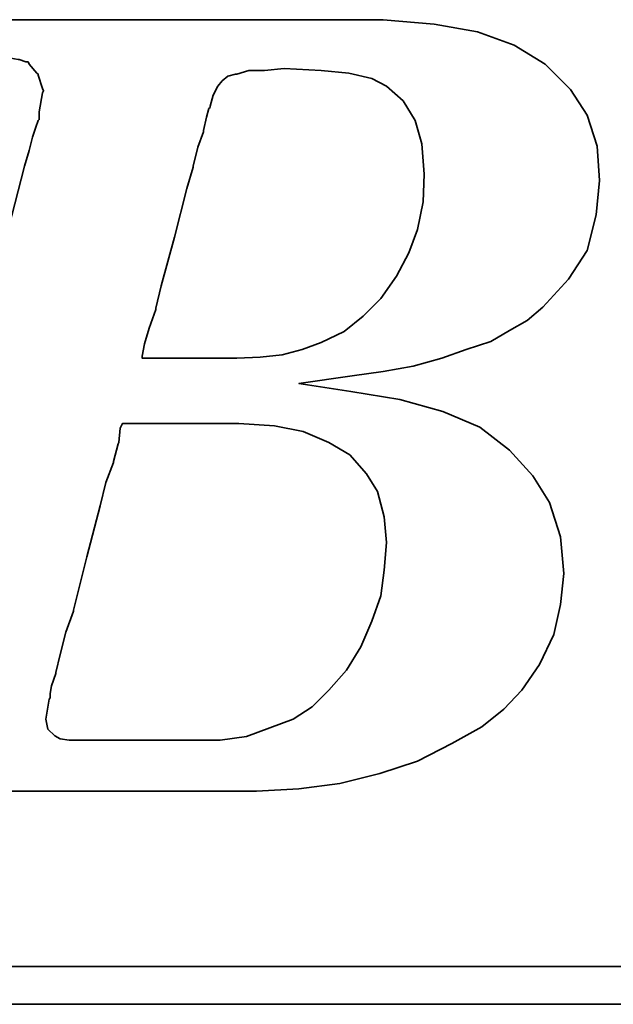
# Model space of a CAD drawing. Header units: inches. Extents: x 23 to 185, y 43 to 143.
# Tile 31 of 49: x 152.14 to 153.24, y 91.33 to 93.14. Entities that reach past the tile are written whole.
import ezdxf

# ---------------------------------------------------------------- set-up
doc = ezdxf.new("R2010")
doc.units = ezdxf.units.IN
doc.header["$LTSCALE"] = 0.1
doc.layers.add('DIM', color=4, linetype='Continuous')
doc.layers.add('layer 1', color=7, linetype='Continuous')

# ---------------------------------------------------------------- blocks, each defined once
blk = doc.blocks.new('TBI MOTION logo(完整正式版)')
at = {"layer": 'layer 1', "color": 22, "lineweight": 35}
for points, knots in [([(-64.65375, -6.86375), (-64.65375, -6.86375), (-64.84375, -7.29625), (-64.84375, -7.29625), (-64.84375, -7.29625), (-64.84375, -7.29625), (-64.86875, -7.34375), (-64.86875, -7.34375), (-64.86875, -7.34375), (-64.86875, -7.34375), (-64.86875, -7.36875), (-64.86875, -7.36875), (-64.86875, -7.36875), (-64.86875, -7.36875), (-65.15375, -7.65375), (-65.15375, -7.65375), (-65.15375, -7.65375), (-65.15375, -7.65375), (-65.17875, -7.65375), (-65.17875, -7.65375), (-65.17875, -7.65375), (-65.17875, -7.65375), (-65.20375, -7.67875), (-65.20375, -7.67875), (-65.20375, -7.67875), (-65.20375, -7.67875), (-65.58875, -7.87125), (-65.58875, -7.87125), (-65.58875, -7.87125), (-65.58875, -7.87125), (-65.63375, -7.87125), (-65.63375, -7.87125), (-65.63375, -7.87125), (-65.63375, -7.87125), (-65.65875, -7.89375), (-65.65875, -7.89375), (-65.65875, -7.89375), (-65.65875, -7.89375), (-66.09375, -7.94375), (-66.09375, -7.94375), (-66.09375, -7.94375), (-66.09375, -7.94375), (-66.11375, -7.94375), (-66.11375, -7.94375), (-66.11375, -7.94375), (-66.11375, -7.94375), (-66.16375, -7.94375), (-66.16375, -7.94375), (-66.16375, -7.94375), (-66.16375, -7.94375), (-66.30875, -7.94375), (-66.30875, -7.94375), (-66.30875, -7.94375), (-66.30875, -7.94375), (-66.69375, -7.94375), (-66.69375, -7.94375), (-66.69375, -7.94375), (-66.69375, -7.94375), (-67.07375, -7.94375), (-67.07375, -7.94375), (-67.07375, -7.94375), (-67.07375, -7.94375), (-67.12375, -7.94375), (-67.12375, -7.94375), (-67.12375, -7.94375), (-67.12375, -7.94375), (-67.12375, -7.96625), (-67.12375, -7.96625), (-67.12375, -7.96625), (-67.12375, -7.96625), (-67.14875, -7.99125), (-67.14875, -7.99125), (-67.14875, -7.99125), (-67.14875, -7.99125), (-67.24375, -8.34875), (-67.24375, -8.34875), (-67.24375, -8.34875), (-67.24375, -8.34875), (-67.31375, -8.68625), (-67.31375, -8.68625), (-67.31375, -8.68625), (-67.31375, -8.68625), (-67.26875, -8.68625), (-67.26875, -8.68625), (-67.26875, -8.68625), (-67.26875, -8.68625), (-67.07375, -8.68625), (-67.07375, -8.68625), (-67.07375, -8.68625), (-67.07375, -8.68625), (-66.54875, -8.68625), (-66.54875, -8.68625), (-66.54875, -8.68625), (-66.54875, -8.68625), (-65.82625, -8.68625), (-65.82625, -8.68625), (-65.82625, -8.68625), (-65.82625, -8.68625), (-65.01375, -8.68625), (-65.01375, -8.68625), (-65.01375, -8.68625), (-65.01375, -8.68625), (-64.05375, -8.68625), (-64.05375, -8.68625), (-64.05375, -8.68625), (-64.05375, -8.68625), (-62.08375, -8.68625), (-62.08375, -8.68625), (-62.08375, -8.68625), (-62.08375, -8.68625), (-60.06875, -8.68625), (-60.06875, -8.68625), (-60.06875, -8.68625), (-60.06875, -8.68625), (-59.10875, -8.68625), (-59.10875, -8.68625), (-59.10875, -8.68625), (-59.10875, -8.68625), (-58.29375, -8.68625), (-58.29375, -8.68625), (-58.29375, -8.68625), (-58.29375, -8.68625), (-57.57375, -8.68625), (-57.57375, -8.68625), (-57.57375, -8.68625), (-57.57375, -8.68625), (-57.04875, -8.68625), (-57.04875, -8.68625), (-57.04875, -8.68625), (-57.04875, -8.68625), (-56.85375, -8.68625), (-56.85375, -8.68625), (-56.85375, -8.68625), (-56.85375, -8.68625), (-56.70875, -8.68625), (-56.70875, -8.68625), (-56.70875, -8.68625), (-56.70875, -8.68625), (-56.61375, -8.68625), (-56.61375, -8.68625), (-56.61375, -8.68625), (-56.61375, -8.68625), (-56.56875, -8.68625), (-56.56875, -8.68625), (-56.56875, -8.68625), (-56.56875, -8.68625), (-55.65375, -8.63875), (-55.65375, -8.63875), (-55.65375, -8.63875), (-55.65375, -8.63875), (-54.76875, -8.51875), (-54.76875, -8.51875), (-54.76875, -8.51875), (-54.76875, -8.51875), (-53.90375, -8.30375), (-53.90375, -8.30375), (-53.90375, -8.30375), (-53.90375, -8.30375), (-53.08875, -8.03875), (-53.08875, -8.03875), (-53.08875, -8.03875), (-53.08875, -8.03875), (-52.34375, -7.65375), (-52.34375, -7.65375), (-52.34375, -7.65375), (-52.34375, -7.65375), (-51.69875, -7.29625), (-51.69875, -7.29625), (-51.69875, -7.29625), (-51.69875, -7.29625), (-51.21875, -6.91125), (-51.21875, -6.91125), (-51.21875, -6.91125), (-51.21875, -6.91125), (-50.83375, -6.50375), (-50.83375, -6.50375), (-50.83375, -6.50375), (-50.83375, -6.50375), (-50.44875, -5.94875), (-50.44875, -5.94875), (-50.44875, -5.94875), (-50.44875, -5.94875), (-50.13875, -5.30375), (-50.13875, -5.30375), (-50.13875, -5.30375), (-50.13875, -5.30375), (-49.99375, -4.65375), (-49.99375, -4.65375), (-49.99375, -4.65375), (-49.99375, -4.65375), (-49.92375, -3.98375), (-49.92375, -3.98375), (-49.92375, -3.98375), (-49.92375, -3.98375), (-49.99375, -3.19374), (-49.99375, -3.19374), (-49.99375, -3.19374), (-49.99375, -3.19374), (-50.23374, -2.44874), (-50.23374, -2.44874), (-50.23374, -2.44874), (-50.23374, -2.44874), (-50.59375, -1.87374), (-50.59375, -1.87374), (-50.59375, -1.87374), (-50.59375, -1.87374), (-51.09875, -1.31874), (-51.09875, -1.31874), (-51.09875, -1.31874), (-51.09875, -1.31874), (-51.74375, -0.81875), (-51.74375, -0.81875), (-51.74375, -0.81875), (-51.74375, -0.81875), (-52.53875, -0.48125), (-52.53875, -0.48125), (-52.53875, -0.48125), (-52.53875, -0.48125), (-53.47375, -0.21875), (-53.47375, -0.21875), (-53.47375, -0.21875), (-53.47375, -0.21875), (-54.52875, -0.04874), (-54.52875, -0.04874), (-54.52875, -0.04874), (-54.52875, -0.04874), (-55.65375, 0.12125), (-55.65375, 0.12125), (-55.65375, 0.12125), (-55.65375, 0.12125), (-54.50375, 0.28624), (-54.50375, 0.28624), (-54.50375, 0.28624), (-54.50375, 0.28624), (-53.83375, 0.38124), (-53.83375, 0.38124), (-53.83375, 0.38124), (-53.83375, 0.38124), (-53.18375, 0.50125), (-53.18375, 0.50125), (-53.18375, 0.50125), (-53.18375, 0.50125), (-52.55875, 0.66874), (-52.55875, 0.66874), (-52.55875, 0.66874), (-52.55875, 0.66874), (-52.03375, 0.86124), (-52.03375, 0.86124), (-52.03375, 0.86124), (-52.03375, 0.86124), (-51.50374, 1.03124), (-51.50374, 1.03124), (-51.50374, 1.03124), (-51.50374, 1.03124), (-51.09875, 1.27125), (-51.09875, 1.27125), (-51.09875, 1.27125), (-51.09875, 1.27125), (-50.71375, 1.48624), (-50.71375, 1.48624), (-50.71375, 1.48624), (-50.71375, 1.48624), (-50.37625, 1.77625), (-50.37625, 1.77625), (-50.37625, 1.77625), (-50.37625, 1.77625), (-49.82375, 2.37625), (-49.82375, 2.37625), (-49.82375, 2.37625), (-49.82375, 2.37625), (-49.41875, 2.99625), (-49.41875, 2.99625), (-49.41875, 2.99625), (-49.41875, 2.99625), (-49.22375, 3.76625), (-49.22375, 3.76625), (-49.22375, 3.76625), (-49.22375, 3.76625), (-49.15375, 4.50874), (-49.15375, 4.50874), (-49.15375, 4.50874), (-49.15375, 4.50874), (-49.20375, 5.25125), (-49.20375, 5.25125), (-49.20375, 5.25125), (-49.20375, 5.25125), (-49.41875, 5.92625), (-49.41875, 5.92625), (-49.41875, 5.92625), (-49.41875, 5.92625), (-49.77875, 6.47625), (-49.77875, 6.47625), (-49.77875, 6.47625), (-49.77875, 6.47625), (-50.33125, 7.02624), (-50.33125, 7.02624), (-50.33125, 7.02624), (-50.33125, 7.02624), (-51.00125, 7.43625), (-51.00125, 7.43625), (-51.00125, 7.43625), (-51.00125, 7.43625), (-51.79375, 7.72625), (-51.79375, 7.72625), (-51.79375, 7.72625), (-51.79375, 7.72625), (-52.72875, 7.89124), (-52.72875, 7.89124), (-52.72875, 7.89124), (-52.72875, 7.89124), (-53.83375, 7.98625), (-53.83375, 7.98625), (-53.83375, 7.98625), (-53.83375, 7.98625), (-53.92875, 7.98625), (-53.92875, 7.98625), (-53.92875, 7.98625), (-53.92875, 7.98625), (-54.26375, 7.98625), (-54.26375, 7.98625), (-54.26375, 7.98625), (-54.26375, 7.98625), (-54.74375, 7.98625), (-54.74375, 7.98625), (-54.74375, 7.98625), (-54.74375, 7.98625), (-55.36875, 7.98625), (-55.36875, 7.98625), (-55.36875, 7.98625), (-55.36875, 7.98625), (-56.13375, 7.98625), (-56.13375, 7.98625), (-56.13375, 7.98625), (-56.13375, 7.98625), (-56.94875, 7.98625), (-56.94875, 7.98625), (-56.94875, 7.98625), (-56.94875, 7.98625), (-58.77625, 7.98625), (-58.77625, 7.98625), (-58.77625, 7.98625), (-58.77625, 7.98625), (-60.59875, 7.98625), (-60.59875, 7.98625), (-60.59875, 7.98625), (-60.59875, 7.98625), (-61.41375, 7.98625), (-61.41375, 7.98625), (-61.41375, 7.98625), (-61.41375, 7.98625), (-62.17875, 7.98625), (-62.17875, 7.98625), (-62.17875, 7.98625), (-62.17875, 7.98625), (-62.80375, 7.98625), (-62.80375, 7.98625), (-62.80375, 7.98625), (-62.80375, 7.98625), (-63.30625, 7.98625), (-63.30625, 7.98625), (-63.30625, 7.98625), (-63.30625, 7.98625), (-63.57375, 7.98625), (-63.57375, 7.98625), (-63.57375, 7.98625), (-63.57375, 7.98625), (-63.57375, 7.96375), (-63.57375, 7.96375), (-63.57375, 7.96375), (-63.57375, 7.96375), (-63.59875, 7.94125), (-63.59875, 7.94125), (-63.59875, 7.94125), (-63.59875, 7.94125), (-63.69375, 7.55625), (-63.69375, 7.55625), (-63.69375, 7.55625), (-63.69375, 7.55625), (-63.76375, 7.24624), (-63.76375, 7.24624), (-63.76375, 7.24624), (-63.76375, 7.24624), (-63.23875, 7.24624), (-63.23875, 7.24624), (-63.23875, 7.24624), (-63.23875, 7.24624), (-62.75875, 7.24624), (-62.75875, 7.24624), (-62.75875, 7.24624), (-62.75875, 7.24624), (-62.61125, 7.24624), (-62.61125, 7.24624), (-62.61125, 7.24624), (-62.61125, 7.24624), (-62.56625, 7.24624), (-62.56625, 7.24624), (-62.56625, 7.24624), (-62.56625, 7.24624), (-62.22875, 7.24624), (-62.22875, 7.24624), (-62.22875, 7.24624), (-62.22875, 7.24624), (-62.20375, 7.24624), (-62.20375, 7.24624), (-62.20375, 7.24624), (-62.20375, 7.24624), (-62.17875, 7.21875), (-62.17875, 7.21875), (-62.17875, 7.21875), (-62.17875, 7.21875), (-61.96375, 7.17125), (-61.96375, 7.17125), (-61.96375, 7.17125), (-61.96375, 7.17125), (-61.72375, 7.12624), (-61.72375, 7.12624), (-61.72375, 7.12624), (-61.72375, 7.12624), (-61.70375, 7.12624), (-61.70375, 7.12624), (-61.70375, 7.12624), (-61.70375, 7.12624), (-61.55875, 7.07624), (-61.55875, 7.07624), (-61.55875, 7.07624), (-61.55875, 7.07624), (-61.50875, 7.07624), (-61.50875, 7.07624), (-61.50875, 7.07624), (-61.50875, 7.07624), (-61.48375, 7.02624), (-61.48375, 7.02624), (-61.48375, 7.02624), (-61.48375, 7.02624), (-61.31875, 6.83375), (-61.31875, 6.83375), (-61.31875, 6.83375), (-61.31875, 6.83375), (-61.29375, 6.81125), (-61.29375, 6.81125), (-61.29375, 6.81125), (-61.29375, 6.81125), (-61.29375, 6.78625), (-61.29375, 6.78625), (-61.29375, 6.78625), (-61.29375, 6.78625), (-61.19875, 6.50124), (-61.19875, 6.50124), (-61.19875, 6.50124), (-61.19875, 6.50124), (-61.17375, 6.45124), (-61.17375, 6.45124), (-61.17375, 6.45124), (-61.17375, 6.45124), (-61.19875, 6.40625), (-61.19875, 6.40625), (-61.19875, 6.40625), (-61.19875, 6.40625), (-61.26875, 5.99624), (-61.26875, 5.99624), (-61.26875, 5.99624), (-61.26875, 5.99624), (-61.26875, 5.85125), (-61.26875, 5.85125), (-61.26875, 5.85125), (-61.26875, 5.85125), (-61.26875, 5.82625), (-61.26875, 5.82625), (-61.26875, 5.82625), (-61.26875, 5.82625), (-61.29375, 5.80625), (-61.29375, 5.80625), (-61.29375, 5.80625), (-61.29375, 5.80625), (-61.34125, 5.66125), (-61.34125, 5.66125), (-61.34125, 5.66125), (-61.34125, 5.66125), (-61.41375, 5.44625), (-61.41375, 5.44625), (-61.41375, 5.44625), (-61.41375, 5.44625), (-61.48375, 5.15625), (-61.48375, 5.15625), (-61.48375, 5.15625), (-61.48375, 5.15625), (-61.58375, 4.82124), (-61.58375, 4.82124), (-61.58375, 4.82124), (-61.58375, 4.82124), (-61.79875, 4.00375), (-61.79875, 4.00375), (-61.79875, 4.00375), (-61.79875, 4.00375), (-62.05875, 2.99625), (-62.05875, 2.99625), (-62.05875, 2.99625), (-62.05875, 2.99625), (-62.34875, 1.91625), (-62.34875, 1.91625), (-62.34875, 1.91625), (-62.34875, 1.91625), (-62.97375, -0.41124), (-62.97375, -0.41124), (-62.97375, -0.41124), (-62.97375, -0.41124), (-63.59875, -2.75875), (-63.59875, -2.75875), (-63.59875, -2.75875), (-63.59875, -2.75875), (-63.88375, -3.86374), (-63.88375, -3.86374), (-63.88375, -3.86374), (-63.88375, -3.86374), (-64.14875, -4.82374), (-64.14875, -4.82374), (-64.14875, -4.82374), (-64.14875, -4.82374), (-64.36375, -5.64125), (-64.36375, -5.64125), (-64.36375, -5.64125), (-64.36375, -5.64125), (-64.43625, -5.97625), (-64.43625, -5.97625), (-64.43625, -5.97625), (-64.43625, -5.97625), (-64.50875, -6.28625), (-64.50875, -6.28625), (-64.50875, -6.28625), (-64.50875, -6.28625), (-64.50875, -6.30875), (-64.50875, -6.30875), (-64.50875, -6.30875), (-64.50875, -6.30875), (-64.57875, -6.50375), (-64.57875, -6.50375), (-64.57875, -6.50375), (-64.57875, -6.50375), (-64.62875, -6.69625), (-64.62875, -6.69625), (-64.62875, -6.69625), (-64.62875, -6.69625), (-64.62875, -6.76875), (-64.62875, -6.76875), (-64.62875, -6.76875), (-64.62875, -6.76875), (-64.62875, -6.81375), (-64.62875, -6.81375), (-64.62875, -6.81375), (-64.62875, -6.81375), (-64.62875, -6.83875), (-64.62875, -6.83875), (-64.62875, -6.83875), (-64.62875, -6.83875), (-64.65375, -6.86375), (-64.65375, -6.86375)], [0, 0, 0, 0, 0.00719424, 0.00719424, 0.00719424, 0.00719424, 0.01438849, 0.01438849, 0.01438849, 0.01438849, 0.02158273, 0.02158273, 0.02158273, 0.02158273, 0.02877698, 0.02877698, 0.02877698, 0.02877698, 0.03597122, 0.03597122, 0.03597122, 0.03597122, 0.04316547, 0.04316547, 0.04316547, 0.04316547, 0.05035971, 0.05035971, 0.05035971, 0.05035971, 0.05755396, 0.05755396, 0.05755396, 0.05755396, 0.0647482, 0.0647482, 0.0647482, 0.0647482, 0.07194245, 0.07194245, 0.07194245, 0.07194245, 0.07913669, 0.07913669, 0.07913669, 0.07913669, 0.08633094, 0.08633094, 0.08633094, 0.08633094, 0.09352518, 0.09352518, 0.09352518, 0.09352518, 0.10071942, 0.10071942, 0.10071942, 0.10071942, 0.10791367, 0.10791367, 0.10791367, 0.10791367, 0.11510791, 0.11510791, 0.11510791, 0.11510791, 0.12230216, 0.12230216, 0.12230216, 0.12230216, 0.1294964, 0.1294964, 0.1294964, 0.1294964, 0.13669065, 0.13669065, 0.13669065, 0.13669065, 0.14388489, 0.14388489, 0.14388489, 0.14388489, 0.15107914, 0.15107914, 0.15107914, 0.15107914, 0.15827338, 0.15827338, 0.15827338, 0.15827338, 0.16546763, 0.16546763, 0.16546763, 0.16546763, 0.17266187, 0.17266187, 0.17266187, 0.17266187, 0.17985612, 0.17985612, 0.17985612, 0.17985612, 0.18705036, 0.18705036, 0.18705036, 0.18705036, 0.1942446, 0.1942446, 0.1942446, 0.1942446, 0.20143885, 0.20143885, 0.20143885, 0.20143885, 0.20863309, 0.20863309, 0.20863309, 0.20863309, 0.21582734, 0.21582734, 0.21582734, 0.21582734, 0.22302158, 0.22302158, 0.22302158, 0.22302158, 0.23021583, 0.23021583, 0.23021583, 0.23021583, 0.23741007, 0.23741007, 0.23741007, 0.23741007, 0.24460432, 0.24460432, 0.24460432, 0.24460432, 0.25179856, 0.25179856, 0.25179856, 0.25179856, 0.25899281, 0.25899281, 0.25899281, 0.25899281, 0.26618705, 0.26618705, 0.26618705, 0.26618705, 0.27338129, 0.27338129, 0.27338129, 0.27338129, 0.28057554, 0.28057554, 0.28057554, 0.28057554, 0.28776978, 0.28776978, 0.28776978, 0.28776978, 0.29496403, 0.29496403, 0.29496403, 0.29496403, 0.30215827, 0.30215827, 0.30215827, 0.30215827, 0.30935252, 0.30935252, 0.30935252, 0.30935252, 0.31654676, 0.31654676, 0.31654676, 0.31654676, 0.32374101, 0.32374101, 0.32374101, 0.32374101, 0.33093525, 0.33093525, 0.33093525, 0.33093525, 0.3381295, 0.3381295, 0.3381295, 0.3381295, 0.34532374, 0.34532374, 0.34532374, 0.34532374, 0.35251799, 0.35251799, 0.35251799, 0.35251799, 0.35971223, 0.35971223, 0.35971223, 0.35971223, 0.36690647, 0.36690647, 0.36690647, 0.36690647, 0.37410072, 0.37410072, 0.37410072, 0.37410072, 0.38129496, 0.38129496, 0.38129496, 0.38129496, 0.38848921, 0.38848921, 0.38848921, 0.38848921, 0.39568345, 0.39568345, 0.39568345, 0.39568345, 0.4028777, 0.4028777, 0.4028777, 0.4028777, 0.41007194, 0.41007194, 0.41007194, 0.41007194, 0.41726619, 0.41726619, 0.41726619, 0.41726619, 0.42446043, 0.42446043, 0.42446043, 0.42446043, 0.43165468, 0.43165468, 0.43165468, 0.43165468, 0.43884892, 0.43884892, 0.43884892, 0.43884892, 0.44604317, 0.44604317, 0.44604317, 0.44604317, 0.45323741, 0.45323741, 0.45323741, 0.45323741, 0.46043165, 0.46043165, 0.46043165, 0.46043165, 0.4676259, 0.4676259, 0.4676259, 0.4676259, 0.47482014, 0.47482014, 0.47482014, 0.47482014, 0.48201439, 0.48201439, 0.48201439, 0.48201439, 0.48920863, 0.48920863, 0.48920863, 0.48920863, 0.49640288, 0.49640288, 0.49640288, 0.49640288, 0.50359712, 0.50359712, 0.50359712, 0.50359712, 0.51079137, 0.51079137, 0.51079137, 0.51079137, 0.51798561, 0.51798561, 0.51798561, 0.51798561, 0.52517986, 0.52517986, 0.52517986, 0.52517986, 0.5323741, 0.5323741, 0.5323741, 0.5323741, 0.53956835, 0.53956835, 0.53956835, 0.53956835, 0.54676259, 0.54676259, 0.54676259, 0.54676259, 0.55395683, 0.55395683, 0.55395683, 0.55395683, 0.56115108, 0.56115108, 0.56115108, 0.56115108, 0.56834532, 0.56834532, 0.56834532, 0.56834532, 0.57553957, 0.57553957, 0.57553957, 0.57553957, 0.58273381, 0.58273381, 0.58273381, 0.58273381, 0.58992806, 0.58992806, 0.58992806, 0.58992806, 0.5971223, 0.5971223, 0.5971223, 0.5971223, 0.60431655, 0.60431655, 0.60431655, 0.60431655, 0.61151079, 0.61151079, 0.61151079, 0.61151079, 0.61870504, 0.61870504, 0.61870504, 0.61870504, 0.62589928, 0.62589928, 0.62589928, 0.62589928, 0.63309353, 0.63309353, 0.63309353, 0.63309353, 0.64028777, 0.64028777, 0.64028777, 0.64028777, 0.64748201, 0.64748201, 0.64748201, 0.64748201, 0.65467626, 0.65467626, 0.65467626, 0.65467626, 0.6618705, 0.6618705, 0.6618705, 0.6618705, 0.66906475, 0.66906475, 0.66906475, 0.66906475, 0.67625899, 0.67625899, 0.67625899, 0.67625899, 0.68345324, 0.68345324, 0.68345324, 0.68345324, 0.69064748, 0.69064748, 0.69064748, 0.69064748, 0.69784173, 0.69784173, 0.69784173, 0.69784173, 0.70503597, 0.70503597, 0.70503597, 0.70503597, 0.71223022, 0.71223022, 0.71223022, 0.71223022, 0.71942446, 0.71942446, 0.71942446, 0.71942446, 0.72661871, 0.72661871, 0.72661871, 0.72661871, 0.73381295, 0.73381295, 0.73381295, 0.73381295, 0.74100719, 0.74100719, 0.74100719, 0.74100719, 0.74820144, 0.74820144, 0.74820144, 0.74820144, 0.75539568, 0.75539568, 0.75539568, 0.75539568, 0.76258993, 0.76258993, 0.76258993, 0.76258993, 0.76978417, 0.76978417, 0.76978417, 0.76978417, 0.77697842, 0.77697842, 0.77697842, 0.77697842, 0.78417266, 0.78417266, 0.78417266, 0.78417266, 0.79136691, 0.79136691, 0.79136691, 0.79136691, 0.79856115, 0.79856115, 0.79856115, 0.79856115, 0.8057554, 0.8057554, 0.8057554, 0.8057554, 0.81294964, 0.81294964, 0.81294964, 0.81294964, 0.82014388, 0.82014388, 0.82014388, 0.82014388, 0.82733813, 0.82733813, 0.82733813, 0.82733813, 0.83453237, 0.83453237, 0.83453237, 0.83453237, 0.84172662, 0.84172662, 0.84172662, 0.84172662, 0.84892086, 0.84892086, 0.84892086, 0.84892086, 0.85611511, 0.85611511, 0.85611511, 0.85611511, 0.86330935, 0.86330935, 0.86330935, 0.86330935, 0.8705036, 0.8705036, 0.8705036, 0.8705036, 0.87769784, 0.87769784, 0.87769784, 0.87769784, 0.88489209, 0.88489209, 0.88489209, 0.88489209, 0.89208633, 0.89208633, 0.89208633, 0.89208633, 0.89928058, 0.89928058, 0.89928058, 0.89928058, 0.90647482, 0.90647482, 0.90647482, 0.90647482, 0.91366906, 0.91366906, 0.91366906, 0.91366906, 0.92086331, 0.92086331, 0.92086331, 0.92086331, 0.92805755, 0.92805755, 0.92805755, 0.92805755, 0.9352518, 0.9352518, 0.9352518, 0.9352518, 0.94244604, 0.94244604, 0.94244604, 0.94244604, 0.94964029, 0.94964029, 0.94964029, 0.94964029, 0.95683453, 0.95683453, 0.95683453, 0.95683453, 0.96402878, 0.96402878, 0.96402878, 0.96402878, 0.97122302, 0.97122302, 0.97122302, 0.97122302, 0.97841727, 0.97841727, 0.97841727, 0.97841727, 0.98561151, 0.98561151, 0.98561151, 0.98561151, 0.99280576, 0.99280576, 0.99280576, 0.99280576, 1, 1, 1, 1]), ([(-57.50375, 6.35625), (-57.50375, 6.35625), (-57.57375, 6.11625), (-57.57375, 6.11625), (-57.57375, 6.11625), (-57.57375, 6.11625), (-57.57375, 6.09125), (-57.57375, 6.09125), (-57.57375, 6.09125), (-57.57375, 6.09125), (-57.59875, 6.06625), (-57.59875, 6.06625), (-57.59875, 6.06625), (-57.59875, 6.06625), (-57.64875, 5.87625), (-57.64875, 5.87625), (-57.64875, 5.87625), (-57.64875, 5.87625), (-57.71875, 5.58875), (-57.71875, 5.58875), (-57.71875, 5.58875), (-57.71875, 5.58875), (-57.71875, 5.56625), (-57.71875, 5.56625), (-57.71875, 5.56625), (-57.71875, 5.56625), (-57.83875, 5.23125), (-57.83875, 5.23125), (-57.83875, 5.23125), (-57.83875, 5.23125), (-57.93625, 4.82124), (-57.93625, 4.82124), (-57.93625, 4.82124), (-57.93625, 4.82124), (-57.93625, 4.79624), (-57.93625, 4.79624), (-57.93625, 4.79624), (-57.93625, 4.79624), (-58.07875, 4.34125), (-58.07875, 4.34125), (-58.07875, 4.34125), (-58.07875, 4.34125), (-58.34375, 3.28625), (-58.34375, 3.28625), (-58.34375, 3.28625), (-58.34375, 3.28625), (-58.62875, 2.23124), (-58.62875, 2.23124), (-58.62875, 2.23124), (-58.62875, 2.23124), (-58.74875, 1.75125), (-58.74875, 1.75125), (-58.74875, 1.75125), (-58.74875, 1.75125), (-58.74875, 1.72625), (-58.74875, 1.72625), (-58.74875, 1.72625), (-58.74875, 1.72625), (-58.89375, 1.31625), (-58.89375, 1.31625), (-58.89375, 1.31625), (-58.89375, 1.31625), (-58.98875, 0.98124), (-58.98875, 0.98124), (-58.98875, 0.98124), (-58.98875, 0.98124), (-59.03875, 0.71625), (-59.03875, 0.71625), (-59.03875, 0.71625), (-59.03875, 0.71625), (-59.03875, 0.66874), (-59.03875, 0.66874), (-59.03875, 0.66874), (-59.03875, 0.66874), (-58.91875, 0.66874), (-58.91875, 0.66874), (-58.91875, 0.66874), (-58.91875, 0.66874), (-58.53375, 0.66874), (-58.53375, 0.66874), (-58.53375, 0.66874), (-58.53375, 0.66874), (-58.10375, 0.66874), (-58.10375, 0.66874), (-58.10375, 0.66874), (-58.10375, 0.66874), (-57.66875, 0.66874), (-57.66875, 0.66874), (-57.66875, 0.66874), (-57.66875, 0.66874), (-57.33375, 0.66874), (-57.33375, 0.66874), (-57.33375, 0.66874), (-57.33375, 0.66874), (-57.09375, 0.66874), (-57.09375, 0.66874), (-57.09375, 0.66874), (-57.09375, 0.66874), (-56.99875, 0.66874), (-56.99875, 0.66874), (-56.99875, 0.66874), (-56.99875, 0.66874), (-56.49375, 0.69374), (-56.49375, 0.69374), (-56.49375, 0.69374), (-56.49375, 0.69374), (-56.01375, 0.74374), (-56.01375, 0.74374), (-56.01375, 0.74374), (-56.01375, 0.74374), (-55.58375, 0.86124), (-55.58375, 0.86124), (-55.58375, 0.86124), (-55.58375, 0.86124), (-55.17375, 1.00624), (-55.17375, 1.00624), (-55.17375, 1.00624), (-55.17375, 1.00624), (-54.67375, 1.24625), (-54.67375, 1.24625), (-54.67375, 1.24625), (-54.67375, 1.24625), (-54.26375, 1.58124), (-54.26375, 1.58124), (-54.26375, 1.58124), (-54.26375, 1.58124), (-53.87875, 1.96374), (-53.87875, 1.96374), (-53.87875, 1.96374), (-53.87875, 1.96374), (-53.54375, 2.44625), (-53.54375, 2.44625), (-53.54375, 2.44625), (-53.54375, 2.44625), (-53.27875, 2.95125), (-53.27875, 2.95125), (-53.27875, 2.95125), (-53.27875, 2.95125), (-53.08875, 3.45124), (-53.08875, 3.45124), (-53.08875, 3.45124), (-53.08875, 3.45124), (-52.96875, 4.05124), (-52.96875, 4.05124), (-52.96875, 4.05124), (-52.96875, 4.05124), (-52.94375, 4.65125), (-52.94375, 4.65125), (-52.94375, 4.65125), (-52.94375, 4.65125), (-52.99375, 5.30125), (-52.99375, 5.30125), (-52.99375, 5.30125), (-52.99375, 5.30125), (-53.13875, 5.80625), (-53.13875, 5.80625), (-53.13875, 5.80625), (-53.13875, 5.80625), (-53.39875, 6.23625), (-53.39875, 6.23625), (-53.39875, 6.23625), (-53.39875, 6.23625), (-53.75875, 6.54875), (-53.75875, 6.54875), (-53.75875, 6.54875), (-53.75875, 6.54875), (-54.07375, 6.71625), (-54.07375, 6.71625), (-54.07375, 6.71625), (-54.07375, 6.71625), (-54.57375, 6.83375), (-54.57375, 6.83375), (-54.57375, 6.83375), (-54.57375, 6.83375), (-55.17375, 6.88625), (-55.17375, 6.88625), (-55.17375, 6.88625), (-55.17375, 6.88625), (-55.96875, 6.93125), (-55.96875, 6.93125), (-55.96875, 6.93125), (-55.96875, 6.93125), (-56.39875, 6.88625), (-56.39875, 6.88625), (-56.39875, 6.88625), (-56.39875, 6.88625), (-56.42125, 6.88625), (-56.42125, 6.88625), (-56.42125, 6.88625), (-56.42125, 6.88625), (-56.73375, 6.88625), (-56.73375, 6.88625), (-56.73375, 6.88625), (-56.73375, 6.88625), (-56.99875, 6.81125), (-56.99875, 6.81125), (-56.99875, 6.81125), (-56.99875, 6.81125), (-57.02375, 6.81125), (-57.02375, 6.81125), (-57.02375, 6.81125), (-57.02375, 6.81125), (-57.18875, 6.76625), (-57.18875, 6.76625), (-57.18875, 6.76625), (-57.18875, 6.76625), (-57.30875, 6.66625), (-57.30875, 6.66625), (-57.30875, 6.66625), (-57.30875, 6.66625), (-57.40875, 6.54875), (-57.40875, 6.54875), (-57.40875, 6.54875), (-57.40875, 6.54875), (-57.50375, 6.35625), (-57.50375, 6.35625)], [0, 0, 0, 0, 0.01851852, 0.01851852, 0.01851852, 0.01851852, 0.03703704, 0.03703704, 0.03703704, 0.03703704, 0.05555556, 0.05555556, 0.05555556, 0.05555556, 0.07407407, 0.07407407, 0.07407407, 0.07407407, 0.09259259, 0.09259259, 0.09259259, 0.09259259, 0.11111111, 0.11111111, 0.11111111, 0.11111111, 0.12962963, 0.12962963, 0.12962963, 0.12962963, 0.14814815, 0.14814815, 0.14814815, 0.14814815, 0.16666667, 0.16666667, 0.16666667, 0.16666667, 0.18518519, 0.18518519, 0.18518519, 0.18518519, 0.2037037, 0.2037037, 0.2037037, 0.2037037, 0.22222222, 0.22222222, 0.22222222, 0.22222222, 0.24074074, 0.24074074, 0.24074074, 0.24074074, 0.25925926, 0.25925926, 0.25925926, 0.25925926, 0.27777778, 0.27777778, 0.27777778, 0.27777778, 0.2962963, 0.2962963, 0.2962963, 0.2962963, 0.31481481, 0.31481481, 0.31481481, 0.31481481, 0.33333333, 0.33333333, 0.33333333, 0.33333333, 0.35185185, 0.35185185, 0.35185185, 0.35185185, 0.37037037, 0.37037037, 0.37037037, 0.37037037, 0.38888889, 0.38888889, 0.38888889, 0.38888889, 0.40740741, 0.40740741, 0.40740741, 0.40740741, 0.42592593, 0.42592593, 0.42592593, 0.42592593, 0.44444444, 0.44444444, 0.44444444, 0.44444444, 0.46296296, 0.46296296, 0.46296296, 0.46296296, 0.48148148, 0.48148148, 0.48148148, 0.48148148, 0.5, 0.5, 0.5, 0.5, 0.51851852, 0.51851852, 0.51851852, 0.51851852, 0.53703704, 0.53703704, 0.53703704, 0.53703704, 0.55555556, 0.55555556, 0.55555556, 0.55555556, 0.57407407, 0.57407407, 0.57407407, 0.57407407, 0.59259259, 0.59259259, 0.59259259, 0.59259259, 0.61111111, 0.61111111, 0.61111111, 0.61111111, 0.62962963, 0.62962963, 0.62962963, 0.62962963, 0.64814815, 0.64814815, 0.64814815, 0.64814815, 0.66666667, 0.66666667, 0.66666667, 0.66666667, 0.68518519, 0.68518519, 0.68518519, 0.68518519, 0.7037037, 0.7037037, 0.7037037, 0.7037037, 0.72222222, 0.72222222, 0.72222222, 0.72222222, 0.74074074, 0.74074074, 0.74074074, 0.74074074, 0.75925926, 0.75925926, 0.75925926, 0.75925926, 0.77777778, 0.77777778, 0.77777778, 0.77777778, 0.7962963, 0.7962963, 0.7962963, 0.7962963, 0.81481481, 0.81481481, 0.81481481, 0.81481481, 0.83333333, 0.83333333, 0.83333333, 0.83333333, 0.85185185, 0.85185185, 0.85185185, 0.85185185, 0.87037037, 0.87037037, 0.87037037, 0.87037037, 0.88888889, 0.88888889, 0.88888889, 0.88888889, 0.90740741, 0.90740741, 0.90740741, 0.90740741, 0.92592593, 0.92592593, 0.92592593, 0.92592593, 0.94444444, 0.94444444, 0.94444444, 0.94444444, 0.96296296, 0.96296296, 0.96296296, 0.96296296, 0.98148148, 0.98148148, 0.98148148, 0.98148148, 1, 1, 1, 1]), ([(-61.03125, -6.57375), (-61.03125, -6.57375), (-61.03125, -6.67125), (-61.03125, -6.67125), (-61.03125, -6.67125), (-61.03125, -6.67125), (-61.05375, -6.69625), (-61.05375, -6.69625), (-61.05375, -6.69625), (-61.05375, -6.69625), (-61.12375, -7.12875), (-61.12375, -7.12875), (-61.12375, -7.12875), (-61.12375, -7.12875), (-61.07875, -7.34375), (-61.07875, -7.34375), (-61.07875, -7.34375), (-61.07875, -7.34375), (-60.93375, -7.48875), (-60.93375, -7.48875), (-60.93375, -7.48875), (-60.93375, -7.48875), (-60.81375, -7.55625), (-60.81375, -7.55625), (-60.81375, -7.55625), (-60.81375, -7.55625), (-60.62375, -7.58375), (-60.62375, -7.58375), (-60.62375, -7.58375), (-60.62375, -7.58375), (-60.30875, -7.58375), (-60.30875, -7.58375), (-60.30875, -7.58375), (-60.30875, -7.58375), (-59.97375, -7.58375), (-59.97375, -7.58375), (-59.97375, -7.58375), (-59.97375, -7.58375), (-59.87875, -7.58375), (-59.87875, -7.58375), (-59.87875, -7.58375), (-59.87875, -7.58375), (-59.63625, -7.58375), (-59.63625, -7.58375), (-59.63625, -7.58375), (-59.63625, -7.58375), (-58.96875, -7.58375), (-58.96875, -7.58375), (-58.96875, -7.58375), (-58.96875, -7.58375), (-58.29375, -7.58375), (-58.29375, -7.58375), (-58.29375, -7.58375), (-58.29375, -7.58375), (-58.05375, -7.58375), (-58.05375, -7.58375), (-58.05375, -7.58375), (-58.05375, -7.58375), (-57.98375, -7.58375), (-57.98375, -7.58375), (-57.98375, -7.58375), (-57.98375, -7.58375), (-57.35875, -7.58375), (-57.35875, -7.58375), (-57.35875, -7.58375), (-57.35875, -7.58375), (-56.78375, -7.50875), (-56.78375, -7.50875), (-56.78375, -7.50875), (-56.78375, -7.50875), (-56.27875, -7.31875), (-56.27875, -7.31875), (-56.27875, -7.31875), (-56.27875, -7.31875), (-55.77375, -7.12875), (-55.77375, -7.12875), (-55.77375, -7.12875), (-55.77375, -7.12875), (-55.36875, -6.86375), (-55.36875, -6.86375), (-55.36875, -6.86375), (-55.36875, -6.86375), (-55.00875, -6.50375), (-55.00875, -6.50375), (-55.00875, -6.50375), (-55.00875, -6.50375), (-54.62375, -6.06875), (-54.62375, -6.06875), (-54.62375, -6.06875), (-54.62375, -6.06875), (-54.31375, -5.56875), (-54.31375, -5.56875), (-54.31375, -5.56875), (-54.31375, -5.56875), (-54.07375, -5.01625), (-54.07375, -5.01625), (-54.07375, -5.01625), (-54.07375, -5.01625), (-53.87875, -4.46374), (-53.87875, -4.46374), (-53.87875, -4.46374), (-53.87875, -4.46374), (-53.80875, -3.91375), (-53.80875, -3.91375), (-53.80875, -3.91375), (-53.80875, -3.91375), (-53.75875, -3.31375), (-53.75875, -3.31375), (-53.75875, -3.31375), (-53.75875, -3.31375), (-53.80875, -2.75875), (-53.80875, -2.75875), (-53.80875, -2.75875), (-53.80875, -2.75875), (-53.95375, -2.20875), (-53.95375, -2.20875), (-53.95375, -2.20875), (-53.95375, -2.20875), (-54.19375, -1.82625), (-54.19375, -1.82625), (-54.19375, -1.82625), (-54.19375, -1.82625), (-54.55375, -1.41875), (-54.55375, -1.41875), (-54.55375, -1.41875), (-54.55375, -1.41875), (-55.00875, -1.15125), (-55.00875, -1.15125), (-55.00875, -1.15125), (-55.00875, -1.15125), (-55.56125, -0.91375), (-55.56125, -0.91375), (-55.56125, -0.91375), (-55.56125, -0.91375), (-56.18125, -0.79375), (-56.18125, -0.79375), (-56.18125, -0.79375), (-56.18125, -0.79375), (-56.94875, -0.74374), (-56.94875, -0.74374), (-56.94875, -0.74374), (-56.94875, -0.74374), (-56.99875, -0.74374), (-56.99875, -0.74374), (-56.99875, -0.74374), (-56.99875, -0.74374), (-57.09375, -0.74374), (-57.09375, -0.74374), (-57.09375, -0.74374), (-57.09375, -0.74374), (-57.38375, -0.74374), (-57.38375, -0.74374), (-57.38375, -0.74374), (-57.38375, -0.74374), (-57.76875, -0.74374), (-57.76875, -0.74374), (-57.76875, -0.74374), (-57.76875, -0.74374), (-58.24625, -0.74374), (-58.24625, -0.74374), (-58.24625, -0.74374), (-58.24625, -0.74374), (-58.72875, -0.74374), (-58.72875, -0.74374), (-58.72875, -0.74374), (-58.72875, -0.74374), (-59.20875, -0.74374), (-59.20875, -0.74374), (-59.20875, -0.74374), (-59.20875, -0.74374), (-59.46875, -0.74374), (-59.46875, -0.74374), (-59.46875, -0.74374), (-59.46875, -0.74374), (-59.51625, -0.83875), (-59.51625, -0.83875), (-59.51625, -0.83875), (-59.51625, -0.83875), (-59.54375, -1.15125), (-59.54375, -1.15125), (-59.54375, -1.15125), (-59.54375, -1.15125), (-59.56375, -1.17874), (-59.56375, -1.17874), (-59.56375, -1.17874), (-59.56375, -1.17874), (-59.66375, -1.55875), (-59.66375, -1.55875), (-59.66375, -1.55875), (-59.66375, -1.55875), (-59.66375, -1.58375), (-59.66375, -1.58375), (-59.66375, -1.58375), (-59.66375, -1.58375), (-59.82875, -2.01874), (-59.82875, -2.01874), (-59.82875, -2.01874), (-59.82875, -2.01874), (-59.94875, -2.52125), (-59.94875, -2.52125), (-59.94875, -2.52125), (-59.94875, -2.52125), (-60.23875, -3.62375), (-60.23875, -3.62375), (-60.23875, -3.62375), (-60.23875, -3.62375), (-60.52375, -4.77624), (-60.52375, -4.77624), (-60.52375, -4.77624), (-60.52375, -4.77624), (-60.52375, -4.79874), (-60.52375, -4.79874), (-60.52375, -4.79874), (-60.52375, -4.79874), (-60.69125, -5.25375), (-60.69125, -5.25375), (-60.69125, -5.25375), (-60.69125, -5.25375), (-60.81375, -5.73625), (-60.81375, -5.73625), (-60.81375, -5.73625), (-60.81375, -5.73625), (-60.90875, -6.11875), (-60.90875, -6.11875), (-60.90875, -6.11875), (-60.90875, -6.11875), (-60.90875, -6.14375), (-60.90875, -6.14375), (-60.90875, -6.14375), (-60.90875, -6.14375), (-61.00375, -6.40875), (-61.00375, -6.40875), (-61.00375, -6.40875), (-61.00375, -6.40875), (-61.03125, -6.57375), (-61.03125, -6.57375)], [0, 0, 0, 0, 0.01694915, 0.01694915, 0.01694915, 0.01694915, 0.03389831, 0.03389831, 0.03389831, 0.03389831, 0.05084746, 0.05084746, 0.05084746, 0.05084746, 0.06779661, 0.06779661, 0.06779661, 0.06779661, 0.08474576, 0.08474576, 0.08474576, 0.08474576, 0.10169492, 0.10169492, 0.10169492, 0.10169492, 0.11864407, 0.11864407, 0.11864407, 0.11864407, 0.13559322, 0.13559322, 0.13559322, 0.13559322, 0.15254237, 0.15254237, 0.15254237, 0.15254237, 0.16949153, 0.16949153, 0.16949153, 0.16949153, 0.18644068, 0.18644068, 0.18644068, 0.18644068, 0.20338983, 0.20338983, 0.20338983, 0.20338983, 0.22033898, 0.22033898, 0.22033898, 0.22033898, 0.23728814, 0.23728814, 0.23728814, 0.23728814, 0.25423729, 0.25423729, 0.25423729, 0.25423729, 0.27118644, 0.27118644, 0.27118644, 0.27118644, 0.28813559, 0.28813559, 0.28813559, 0.28813559, 0.30508475, 0.30508475, 0.30508475, 0.30508475, 0.3220339, 0.3220339, 0.3220339, 0.3220339, 0.33898305, 0.33898305, 0.33898305, 0.33898305, 0.3559322, 0.3559322, 0.3559322, 0.3559322, 0.37288136, 0.37288136, 0.37288136, 0.37288136, 0.38983051, 0.38983051, 0.38983051, 0.38983051, 0.40677966, 0.40677966, 0.40677966, 0.40677966, 0.42372881, 0.42372881, 0.42372881, 0.42372881, 0.44067797, 0.44067797, 0.44067797, 0.44067797, 0.45762712, 0.45762712, 0.45762712, 0.45762712, 0.47457627, 0.47457627, 0.47457627, 0.47457627, 0.49152542, 0.49152542, 0.49152542, 0.49152542, 0.50847458, 0.50847458, 0.50847458, 0.50847458, 0.52542373, 0.52542373, 0.52542373, 0.52542373, 0.54237288, 0.54237288, 0.54237288, 0.54237288, 0.55932203, 0.55932203, 0.55932203, 0.55932203, 0.57627119, 0.57627119, 0.57627119, 0.57627119, 0.59322034, 0.59322034, 0.59322034, 0.59322034, 0.61016949, 0.61016949, 0.61016949, 0.61016949, 0.62711864, 0.62711864, 0.62711864, 0.62711864, 0.6440678, 0.6440678, 0.6440678, 0.6440678, 0.66101695, 0.66101695, 0.66101695, 0.66101695, 0.6779661, 0.6779661, 0.6779661, 0.6779661, 0.69491525, 0.69491525, 0.69491525, 0.69491525, 0.71186441, 0.71186441, 0.71186441, 0.71186441, 0.72881356, 0.72881356, 0.72881356, 0.72881356, 0.74576271, 0.74576271, 0.74576271, 0.74576271, 0.76271186, 0.76271186, 0.76271186, 0.76271186, 0.77966102, 0.77966102, 0.77966102, 0.77966102, 0.79661017, 0.79661017, 0.79661017, 0.79661017, 0.81355932, 0.81355932, 0.81355932, 0.81355932, 0.83050847, 0.83050847, 0.83050847, 0.83050847, 0.84745763, 0.84745763, 0.84745763, 0.84745763, 0.86440678, 0.86440678, 0.86440678, 0.86440678, 0.88135593, 0.88135593, 0.88135593, 0.88135593, 0.89830508, 0.89830508, 0.89830508, 0.89830508, 0.91525424, 0.91525424, 0.91525424, 0.91525424, 0.93220339, 0.93220339, 0.93220339, 0.93220339, 0.94915254, 0.94915254, 0.94915254, 0.94915254, 0.96610169, 0.96610169, 0.96610169, 0.96610169, 0.98305085, 0.98305085, 0.98305085, 0.98305085, 1, 1, 1, 1]), ([(75.90875, -9.47875), (75.90875, -9.47875), (75.90875, -12.28625), (75.90875, -12.28625), (75.90875, -12.28625), (75.90875, -12.28625), (75.90875, -12.47875), (75.90875, -12.47875), (75.90875, -12.47875), (75.90875, -12.47875), (75.71625, -12.47875), (75.71625, -12.47875), (75.71625, -12.47875), (75.71625, -12.47875), (-88.32875, -12.47875), (-88.32875, -12.47875), (-88.32875, -12.47875), (-88.32875, -12.47875), (-88.32875, -13.29375), (-88.32875, -13.29375), (-88.32875, -13.29375), (-88.32875, -13.29375), (82.89125, -13.29375), (82.89125, -13.29375), (82.89125, -13.29375), (82.89125, -13.29375), (75.90875, -9.47875), (75.90875, -9.47875)], [0, 0, 0, 0, 0.14285714, 0.14285714, 0.14285714, 0.14285714, 0.28571429, 0.28571429, 0.28571429, 0.28571429, 0.42857143, 0.42857143, 0.42857143, 0.42857143, 0.57142857, 0.57142857, 0.57142857, 0.57142857, 0.71428571, 0.71428571, 0.71428571, 0.71428571, 0.85714286, 0.85714286, 0.85714286, 0.85714286, 1, 1, 1, 1])]:
    blk.add_open_spline(points, degree=3, knots=knots, dxfattribs=at)

msp = doc.modelspace()

# ---------------------------------------------------------------- block references
at = {"layer": 'DIM', "color": 7, "xscale": 0.0851363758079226, "yscale": 0.0851363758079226, "zscale": 0.0851363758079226}
msp.add_blockref('TBI MOTION logo(完整正式版)', (157.3956, 92.4611), dxfattribs=at)

doc.saveas('drawing.dxf')
